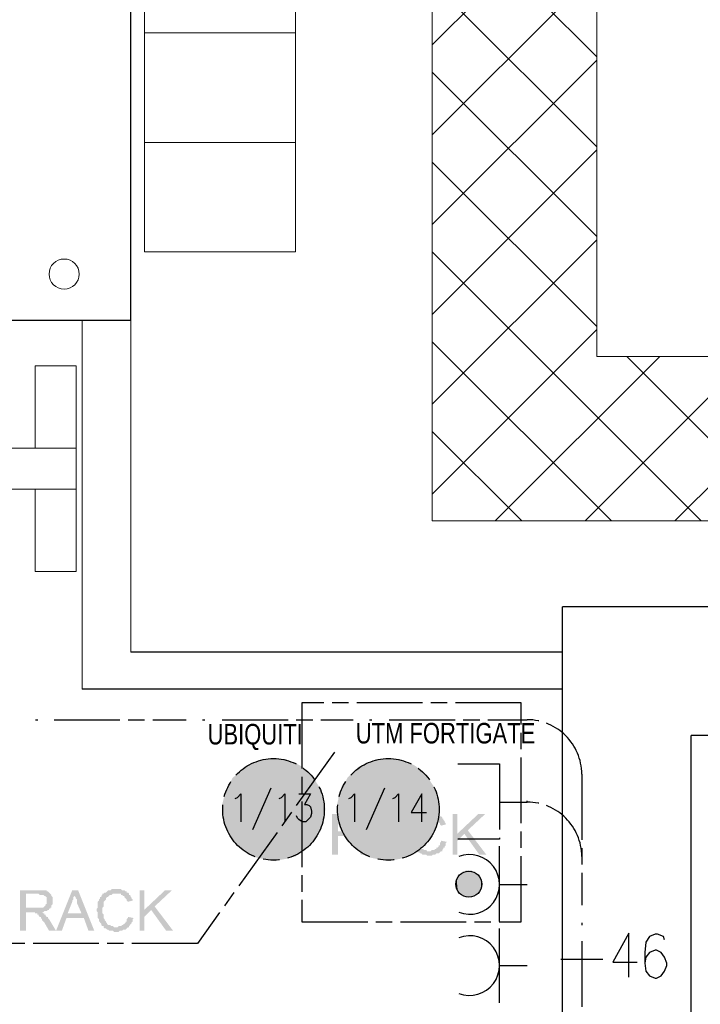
# Model space of a CAD drawing. Header units: millimetres. Extents: x 282377 to 1404227, y -783705 to 1038705.
# Tile 125 of 243: x 380469 to 380717, y 8687 to 9046. Entities that reach past the tile are written whole.
import ezdxf

# ---------------------------------------------------------------- set-up
doc = ezdxf.new("R2010")
doc.units = ezdxf.units.MM
doc.linetypes.add('ACAD_ISO02W100', pattern=[15, 12, -3])
doc.linetypes.add('ACAD_ISO08W100', pattern=[36, 24, -3, 6, -3])
doc.layers.add('!!ELEKTRYKA', color=7, linetype='Continuous')
doc.layers.add('13. Podpisy', color=7, linetype='Continuous', lineweight=18, true_color=0xffffff)
for name, color, linetype, lineweight in [('BA_KS_ist.', 34, 'Continuous', 13), ('PG_WYPOSAŻENIE', 9, 'Continuous', 18), ('Przekrojowa', 60, 'Continuous', 18)]:
    doc.layers.add(name, color=color, linetype=linetype, lineweight=lineweight)
doc.layers.add('zzz_linia_podział', color=3, linetype='ACAD_ISO02W100', lineweight=40, plot=False)
doc.styles.add('BIKTC', font='bikromsw.shx', dxfattribs={"width": 0.8})

# ---------------------------------------------------------------- blocks, each defined once
blk = doc.blocks.new('A$C6810ecfa')
at = {"layer": 'BA_KS_ist.', "color": 18, "linetype": 'Continuous', "lineweight": 20, "ltscale": 25, "true_color": 0x000000}
blk.add_circle((-1789.39, 1710.43), 5.5, dxfattribs=at)

msp = doc.modelspace()

# ---------------------------------------------------------------- hatches: boundary and pattern name
at = {"layer": '!!ELEKTRYKA', "linetype": 'ACAD_ISO08W100', "true_color": 0x950000}
for points in [[(380589.69, 8756), (380582.92, 8756), (380582.92, 8741.18), (380585.03, 8741.18), (380585.03, 8747.96), (380587.15, 8747.96), (380590.54, 8747.96), (380590.96, 8747.96), (380591.38, 8747.96), (380591.81, 8748.38), (380592.23, 8748.38), (380592.65, 8748.38), (380593.08, 8748.81), (380593.5, 8748.81), (380593.5, 8749.23), (380593.92, 8749.23), (380593.92, 8749.65), (380585.03, 8749.65), (380585.03, 8754.73), (380589.69, 8754.73), (380593.92, 8754.73), (380593.5, 8755.16), (380593.08, 8755.58), (380593.08, 8755.58), (380592.65, 8755.58), (380592.65, 8756), (380592.23, 8756), (380591.81, 8756), (380591.38, 8756), (380590.96, 8756), (380590.54, 8756), (380590.11, 8756)], [(380593.92, 8754.73), (380589.69, 8754.73), (380590.11, 8754.31), (380591.38, 8754.31), (380591.81, 8753.89), (380592.23, 8753.89), (380592.23, 8753.46), (380592.65, 8753.46), (380592.65, 8753.04), (380592.65, 8752.62), (380592.65, 8752.19), (380592.65, 8751.77), (380592.65, 8751.35), (380592.65, 8750.92), (380592.23, 8750.92), (380592.23, 8750.5), (380591.81, 8750.08), (380591.81, 8750.08), (380591.38, 8749.65), (380591.38, 8749.65), (380590.96, 8749.65), (380590.54, 8749.65), (380590.11, 8749.65), (380589.69, 8749.65), (380589.27, 8749.65), (380585.03, 8749.65), (380593.92, 8749.65), (380594.35, 8749.65), (380594.35, 8750.08), (380594.35, 8750.5), (380594.77, 8750.92), (380594.77, 8751.35), (380594.77, 8751.77), (380594.77, 8752.19), (380594.77, 8752.62), (380594.77, 8752.62), (380594.77, 8753.04), (380594.77, 8753.46), (380594.35, 8753.89), (380594.35, 8754.31), (380594.35, 8754.31)], [(380604.51, 8756), (380602.39, 8756), (380596.46, 8741.18), (380598.58, 8741.18), (380600.27, 8745.84), (380606.62, 8745.84), (380600.7, 8747.54), (380602.39, 8751.77), (380602.39, 8751.77), (380602.39, 8752.19), (380602.81, 8752.62), (380602.81, 8753.04), (380602.81, 8753.46), (380603.24, 8753.89), (380603.24, 8754.31), (380603.24, 8754.73)], [(380604.51, 8756), (380603.24, 8754.73), (380603.24, 8753.89), (380603.66, 8753.46), (380603.66, 8753.46), (380603.66, 8753.04), (380604.08, 8752.62), (380604.08, 8751.77), (380604.08, 8751.35), (380605.78, 8747.54), (380600.7, 8747.54), (380606.62, 8745.84), (380608.32, 8741.18), (380610.43, 8741.18)], [(380618.48, 8756.43), (380618.48, 8756.43), (380616.78, 8756.43), (380616.36, 8756), (380615.94, 8756), (380615.51, 8756), (380615.09, 8755.58), (380615.09, 8755.58), (380615.09, 8755.58), (380614.67, 8755.16), (380614.24, 8755.16), (380613.82, 8754.73), (380613.4, 8754.73), (380613.4, 8754.31), (380612.97, 8753.89), (380612.97, 8753.46), (380612.55, 8753.46), (380612.55, 8753.04), (380612.55, 8753.04), (380612.13, 8752.62), (380612.13, 8752.19), (380611.7, 8751.77), (380611.7, 8751.35), (380611.7, 8750.92), (380611.7, 8750.5), (380611.7, 8750.08), (380611.7, 8749.65), (380611.28, 8749.23), (380611.28, 8748.81), (380611.28, 8748.38), (380611.7, 8747.96), (380611.7, 8747.54), (380611.7, 8747.11), (380611.7, 8746.69), (380611.7, 8746.27), (380611.7, 8745.84), (380612.13, 8745.42), (380612.13, 8745), (380612.13, 8744.57), (380612.13, 8744.57), (380612.55, 8744.57), (380612.55, 8744.15), (380612.97, 8743.72), (380612.97, 8743.3), (380613.4, 8742.88), (380613.82, 8742.88), (380613.82, 8742.45), (380614.24, 8742.03), (380614.67, 8742.03), (380615.09, 8741.61), (380615.09, 8741.61), (380615.51, 8741.61), (380615.94, 8741.18), (380616.36, 8741.18), (380616.78, 8741.18), (380617.21, 8741.18), (380617.63, 8740.76), (380618.05, 8740.76), (380618.48, 8740.76), (380618.48, 8740.76), (380619.32, 8740.76), (380619.75, 8741.18), (380620.17, 8741.18), (380620.17, 8741.18), (380620.59, 8741.18), (380621.02, 8741.61), (380621.44, 8741.61), (380621.86, 8741.61), (380622.29, 8742.03), (380622.29, 8742.03), (380622.71, 8742.45), (380618.48, 8742.45), (380618.05, 8742.45), (380617.63, 8742.45), (380617.21, 8742.88), (380616.78, 8742.88), (380616.36, 8742.88), (380616.36, 8743.3), (380615.94, 8743.3), (380615.51, 8743.3), (380615.09, 8743.72), (380615.09, 8744.15), (380614.67, 8744.15), (380614.67, 8744.57), (380614.24, 8745), (380614.24, 8745.42), (380614.24, 8745.42), (380613.82, 8745.84), (380613.82, 8746.27), (380613.82, 8746.69), (380613.82, 8747.11), (380613.4, 8747.54), (380613.4, 8747.96), (380613.4, 8748.38), (380613.4, 8748.81), (380613.4, 8748.81), (380613.4, 8749.23), (380613.4, 8749.65), (380613.82, 8750.08), (380613.82, 8750.5), (380613.82, 8750.92), (380613.82, 8751.35), (380613.82, 8751.77), (380614.24, 8752.19), (380614.24, 8752.19), (380614.67, 8752.62), (380614.67, 8753.04), (380615.09, 8753.46), (380615.51, 8753.46), (380615.51, 8753.89), (380615.94, 8753.89), (380615.94, 8754.31), (380616.36, 8754.31), (380616.78, 8754.31), (380617.21, 8754.73), (380617.63, 8754.73), (380618.05, 8754.73), (380618.48, 8754.73), (380623.13, 8754.73), (380622.71, 8755.16), (380622.29, 8755.16), (380622.29, 8755.58), (380621.86, 8755.58), (380621.44, 8756), (380621.02, 8756), (380620.59, 8756), (380620.17, 8756.43), (380619.75, 8756.43), (380619.32, 8756.43), (380618.9, 8756.43)], [(380623.13, 8754.73), (380618.48, 8754.73), (380620.17, 8754.73), (380620.17, 8754.31), (380620.59, 8754.31), (380621.02, 8753.89), (380621.44, 8753.89), (380621.44, 8753.46), (380621.86, 8753.04), (380621.86, 8753.04), (380622.29, 8752.62), (380622.29, 8752.19), (380622.71, 8751.77), (380624.4, 8752.19), (380624.4, 8752.19), (380624.4, 8752.62), (380623.98, 8753.04), (380623.98, 8753.46), (380623.56, 8753.89), (380623.56, 8754.31), (380623.13, 8754.31)], [(380628.64, 8756), (380626.94, 8756), (380626.94, 8741.18), (380628.64, 8741.18), (380628.64, 8746.27), (380628.64, 8748.81)], [(380638.8, 8756), (380636.26, 8756), (380628.64, 8748.81), (380628.64, 8746.27), (380631.18, 8748.81), (380632.45, 8750.08)], [(380590.54, 8747.96), (380587.15, 8747.96), (380588.42, 8747.96), (380588.42, 8747.54), (380588.84, 8747.54), (380589.27, 8747.54), (380589.27, 8747.11), (380589.69, 8747.11), (380589.69, 8746.69), (380590.11, 8746.27), (380590.11, 8746.27), (380590.54, 8746.27), (380590.54, 8745.84), (380590.96, 8745.42), (380590.96, 8745), (380591.38, 8744.57), (380591.81, 8744.15), (380593.5, 8741.18), (380596.04, 8741.18), (380593.5, 8745.42), (380593.5, 8745.42), (380593.08, 8745.84), (380593.08, 8746.27), (380592.65, 8746.27), (380592.23, 8746.69), (380592.23, 8747.11), (380591.81, 8747.11), (380591.81, 8747.54), (380591.38, 8747.54), (380590.96, 8747.96)], [(380622.71, 8746.27), (380622.71, 8746.27), (380622.71, 8745.84), (380622.29, 8745.42), (380622.29, 8745), (380622.29, 8744.57), (380621.86, 8744.57), (380621.86, 8744.15), (380621.44, 8743.72), (380621.02, 8743.72), (380621.02, 8743.3), (380620.59, 8743.3), (380620.17, 8742.88), (380620.17, 8742.88), (380619.75, 8742.88), (380619.32, 8742.88), (380618.9, 8742.45), (380618.48, 8742.45), (380622.71, 8742.45), (380623.13, 8742.45), (380623.13, 8742.88), (380623.56, 8743.3), (380623.56, 8743.72), (380623.98, 8743.72), (380623.98, 8744.15), (380624.4, 8744.57), (380624.4, 8745), (380624.4, 8745.42), (380624.83, 8745.84)], [(380475.81, 8728.21), (380469.04, 8728.21), (380469.04, 8713.39), (380471.15, 8713.39), (380471.15, 8720.17), (380473.27, 8720.17), (380476.66, 8720.17), (380477.08, 8720.17), (380477.5, 8720.17), (380477.93, 8720.59), (380478.35, 8720.59), (380478.77, 8720.59), (380479.2, 8721.01), (380479.62, 8721.01), (380479.62, 8721.44), (380480.04, 8721.44), (380480.04, 8721.86), (380471.15, 8721.86), (380471.15, 8726.94), (380475.81, 8726.94), (380480.04, 8726.94), (380479.62, 8727.36), (380479.2, 8727.79), (380479.2, 8727.79), (380478.77, 8727.79), (380478.77, 8728.21), (380478.35, 8728.21), (380477.93, 8728.21), (380477.5, 8728.21), (380477.08, 8728.21), (380476.66, 8728.21), (380476.23, 8728.21)], [(380490.2, 8728.21), (380488.09, 8728.21), (380482.16, 8713.39), (380484.28, 8713.39), (380485.97, 8718.05), (380492.32, 8718.05), (380486.39, 8719.74), (380488.09, 8723.98), (380488.09, 8723.98), (380488.09, 8724.4), (380488.51, 8724.82), (380488.51, 8725.25), (380488.51, 8725.67), (380488.93, 8726.09), (380488.93, 8726.52), (380488.93, 8726.94)], [(380490.2, 8728.21), (380488.93, 8726.94), (380488.93, 8726.09), (380489.36, 8725.67), (380489.36, 8725.67), (380489.36, 8725.25), (380489.78, 8724.82), (380489.78, 8723.98), (380489.78, 8723.55), (380491.47, 8719.74), (380486.39, 8719.74), (380492.32, 8718.05), (380494.01, 8713.39), (380496.13, 8713.39)], [(380504.18, 8728.63), (380504.18, 8728.63), (380502.48, 8728.63), (380502.06, 8728.21), (380501.63, 8728.21), (380501.21, 8728.21), (380500.79, 8727.79), (380500.79, 8727.79), (380500.79, 8727.79), (380500.36, 8727.36), (380499.94, 8727.36), (380499.52, 8726.94), (380499.09, 8726.94), (380499.09, 8726.52), (380498.67, 8726.09), (380498.67, 8725.67), (380498.25, 8725.67), (380498.25, 8725.25), (380498.25, 8725.25), (380497.82, 8724.82), (380497.82, 8724.4), (380497.4, 8723.98), (380497.4, 8723.55), (380497.4, 8723.13), (380497.4, 8722.71), (380497.4, 8722.28), (380497.4, 8721.86), (380496.98, 8721.44), (380496.98, 8721.01), (380496.98, 8720.59), (380497.4, 8720.17), (380497.4, 8719.74), (380497.4, 8719.32), (380497.4, 8718.9), (380497.4, 8718.47), (380497.4, 8718.05), (380497.82, 8717.63), (380497.82, 8717.2), (380497.82, 8716.78), (380497.82, 8716.78), (380498.25, 8716.78), (380498.25, 8716.36), (380498.67, 8715.93), (380498.67, 8715.51), (380499.09, 8715.09), (380499.52, 8715.09), (380499.52, 8714.66), (380499.94, 8714.24), (380500.36, 8714.24), (380500.79, 8713.82), (380500.79, 8713.82), (380501.21, 8713.82), (380501.63, 8713.39), (380502.06, 8713.39), (380502.48, 8713.39), (380502.9, 8713.39), (380503.33, 8712.97), (380503.75, 8712.97), (380504.18, 8712.97), (380504.18, 8712.97), (380505.02, 8712.97), (380505.45, 8713.39), (380505.87, 8713.39), (380505.87, 8713.39), (380506.29, 8713.39), (380506.72, 8713.82), (380507.14, 8713.82), (380507.56, 8713.82), (380507.99, 8714.24), (380507.99, 8714.24), (380508.41, 8714.66), (380504.18, 8714.66), (380503.75, 8714.66), (380503.33, 8714.66), (380502.9, 8715.09), (380502.48, 8715.09), (380502.06, 8715.09), (380502.06, 8715.51), (380501.63, 8715.51), (380501.21, 8715.51), (380500.79, 8715.93), (380500.79, 8716.36), (380500.36, 8716.36), (380500.36, 8716.78), (380499.94, 8717.2), (380499.94, 8717.63), (380499.94, 8717.63), (380499.52, 8718.05), (380499.52, 8718.47), (380499.52, 8718.9), (380499.52, 8719.32), (380499.09, 8719.74), (380499.09, 8720.17), (380499.09, 8720.59), (380499.09, 8721.01), (380499.09, 8721.01), (380499.09, 8721.44), (380499.09, 8721.86), (380499.52, 8722.28), (380499.52, 8722.71), (380499.52, 8723.13), (380499.52, 8723.55), (380499.52, 8723.98), (380499.94, 8724.4), (380499.94, 8724.4), (380500.36, 8724.82), (380500.36, 8725.25), (380500.79, 8725.67), (380501.21, 8725.67), (380501.21, 8726.09), (380501.63, 8726.09), (380501.63, 8726.52), (380502.06, 8726.52), (380502.48, 8726.52), (380502.9, 8726.94), (380503.33, 8726.94), (380503.75, 8726.94), (380504.18, 8726.94), (380508.83, 8726.94), (380508.41, 8727.36), (380507.99, 8727.36), (380507.99, 8727.79), (380507.56, 8727.79), (380507.14, 8728.21), (380506.72, 8728.21), (380506.29, 8728.21), (380505.87, 8728.63), (380505.45, 8728.63), (380505.02, 8728.63), (380504.6, 8728.63)], [(380514.34, 8728.21), (380512.64, 8728.21), (380512.64, 8713.39), (380514.34, 8713.39), (380514.34, 8718.47), (380514.34, 8721.01)], [(380524.5, 8728.21), (380521.96, 8728.21), (380514.34, 8721.01), (380514.34, 8718.47), (380516.88, 8721.01), (380518.15, 8722.28)], [(380480.04, 8726.94), (380475.81, 8726.94), (380476.23, 8726.52), (380477.5, 8726.52), (380477.93, 8726.09), (380478.35, 8726.09), (380478.35, 8725.67), (380478.77, 8725.67), (380478.77, 8725.25), (380478.77, 8724.82), (380478.77, 8724.4), (380478.77, 8723.98), (380478.77, 8723.55), (380478.77, 8723.13), (380478.35, 8723.13), (380478.35, 8722.71), (380477.93, 8722.28), (380477.93, 8722.28), (380477.5, 8721.86), (380477.5, 8721.86), (380477.08, 8721.86), (380476.66, 8721.86), (380476.23, 8721.86), (380475.81, 8721.86), (380475.39, 8721.86), (380471.15, 8721.86), (380480.04, 8721.86), (380480.47, 8721.86), (380480.47, 8722.28), (380480.47, 8722.71), (380480.89, 8723.13), (380480.89, 8723.55), (380480.89, 8723.98), (380480.89, 8724.4), (380480.89, 8724.82), (380480.89, 8724.82), (380480.89, 8725.25), (380480.89, 8725.67), (380480.47, 8726.09), (380480.47, 8726.52), (380480.47, 8726.52)], [(380508.83, 8726.94), (380504.18, 8726.94), (380505.87, 8726.94), (380505.87, 8726.52), (380506.29, 8726.52), (380506.72, 8726.09), (380507.14, 8726.09), (380507.14, 8725.67), (380507.56, 8725.25), (380507.56, 8725.25), (380507.99, 8724.82), (380507.99, 8724.4), (380508.41, 8723.98), (380510.1, 8724.4), (380510.1, 8724.4), (380510.1, 8724.82), (380509.68, 8725.25), (380509.68, 8725.67), (380509.26, 8726.09), (380509.26, 8726.52), (380508.83, 8726.52)], [(380476.66, 8720.17), (380473.27, 8720.17), (380474.54, 8720.17), (380474.54, 8719.74), (380474.96, 8719.74), (380475.39, 8719.74), (380475.39, 8719.32), (380475.81, 8719.32), (380475.81, 8718.9), (380476.23, 8718.47), (380476.23, 8718.47), (380476.66, 8718.47), (380476.66, 8718.05), (380477.08, 8717.63), (380477.08, 8717.2), (380477.5, 8716.78), (380477.93, 8716.36), (380479.62, 8713.39), (380482.16, 8713.39), (380479.62, 8717.63), (380479.62, 8717.63), (380479.2, 8718.05), (380479.2, 8718.47), (380478.77, 8718.47), (380478.35, 8718.9), (380478.35, 8719.32), (380477.93, 8719.32), (380477.93, 8719.74), (380477.5, 8719.74), (380477.08, 8720.17)], [(380508.41, 8718.47), (380508.41, 8718.47), (380508.41, 8718.05), (380507.99, 8717.63), (380507.99, 8717.2), (380507.99, 8716.78), (380507.56, 8716.78), (380507.56, 8716.36), (380507.14, 8715.93), (380506.72, 8715.93), (380506.72, 8715.51), (380506.29, 8715.51), (380505.87, 8715.09), (380505.87, 8715.09), (380505.45, 8715.09), (380505.02, 8715.09), (380504.6, 8714.66), (380504.18, 8714.66), (380508.41, 8714.66), (380508.83, 8714.66), (380508.83, 8715.09), (380509.26, 8715.51), (380509.26, 8715.93), (380509.68, 8715.93), (380509.68, 8716.36), (380510.1, 8716.78), (380510.1, 8717.2), (380510.1, 8717.63), (380510.53, 8718.05)]]:
    msp.add_hatch(color=14, dxfattribs=at).paths.add_polyline_path(points)
at = {"layer": 'PG_WYPOSAŻENIE'}
h = msp.add_hatch(dxfattribs=at)
h.set_pattern_fill('ANSI37', color=252, scale=7.3)
h.set_pattern_definition([(45, (329153.164, 41907.945), (-16.388967, 16.388967), []), (135, (329153.164, 41907.945), (-16.388967, -16.388967), [])])
h.paths.add_polyline_path([(380899.51, 9446.12), (380959.51, 9446.12), (380959.51, 8922.99), (381179.51, 8922.99), (381179.51, 9446.12), (381239.51, 9446.12), (381239.51, 9326.62), (381239.51, 9266.62), (381239.51, 8862.99), (380619.51, 8862.99), (380619.51, 8922.99), (380619.51, 9446.12), (380679.51, 9446.12), (380679.51, 8922.99), (380899.51, 8922.99)])
h.paths.add_polyline_path([(381239.51, 8922.99), (381357.01, 8922.99), (381357.01, 8862.99), (381239.51, 8862.99)])

# ---------------------------------------------------------------- linework, layer by layer
at = {"layer": '!!ELEKTRYKA', "color": 14, "linetype": 'ACAD_ISO08W100', "lineweight": -3, "true_color": 0x950000}
msp.add_lwpolyline([(380571.91, 8716.63), (380651.92, 8716.63), (380651.92, 8796.64), (380571.91, 8796.64)], close=True, dxfattribs=at)
at = {"layer": '!!ELEKTRYKA', "color": 1, "linetype": 'ACAD_ISO08W100', "lineweight": -3}
for points in [[(380474.68, 8790.44), (380475.53, 8790.44)], [(380481.45, 8790.44), (380529.71, 8790.44)], [(380535.64, 8790.44), (380536.49, 8790.44)], [(380542.84, 8790.44), (380590.67, 8790.44)], [(380596.6, 8790.44), (380597.45, 8790.44)], [(380628.78, 8774.36), (380644.02, 8774.36), (380644.02, 8746.84), (380628.78, 8746.84)], [(380644.02, 8760.39), (380654.18, 8760.39), (380654.18, 8760.81)], [(380674.07, 8716.36), (380674.07, 8715.51)], [(380691.29, 8696.43), (380691.29, 8712.52), (380685.36, 8701.94), (380694.25, 8701.94)], [(380674.07, 8709.59), (380674.07, 8661.75)], [(380666.45, 8703.09), (380681.69, 8703.09)]]:
    msp.add_lwpolyline(points, dxfattribs=at)
for points in [[(380603.8, 8790.44), (380654.18, 8790.44, -0.409987), (380674.07, 8770.55), (380674.07, 8722.71)], [(380654.18, 8760.39, -0.409987), (380674.07, 8740.49), (380674.07, 8740.91)]]:
    msp.add_lwpolyline(points, format="xyb", dxfattribs=at)
at = {"layer": '!!ELEKTRYKA', "color": 14, "linetype": 'ACAD_ISO08W100', "lineweight": -3, "true_color": 0x950000}
msp.add_lwpolyline([(380583.76, 8778.59), (380533.81, 8708.74), (380389.03, 8708.74)], dxfattribs=at)
at = {"layer": '!!ELEKTRYKA', "color": 7, "linetype": 'ACAD_ISO08W100', "lineweight": -3}
for points in [[(380560.62, 8765.47), (380553.84, 8750.23)], [(380602.11, 8765.47), (380595.33, 8750.23)], [(380547.49, 8761.66), (380548.34, 8762.08), (380549.61, 8763.35), (380549.61, 8753.19)], [(380563.58, 8761.66), (380564.43, 8762.08), (380565.7, 8763.35), (380565.7, 8753.19)], [(380570.78, 8763.35), (380575.01, 8763.35), (380572.89, 8759.54), (380573.74, 8759.54), (380574.59, 8759.12), (380575.01, 8758.69), (380575.43, 8757), (380575.43, 8756.15), (380575.01, 8754.88), (380574.16, 8754.04), (380573.32, 8753.19), (380572.05, 8753.19), (380570.78, 8754.04), (380570.35, 8754.46), (380569.93, 8755.31)], [(380588.98, 8761.66), (380589.83, 8762.08), (380591.1, 8763.35), (380591.1, 8753.19)], [(380605.07, 8761.66), (380605.92, 8762.08), (380607.19, 8763.35), (380607.19, 8753.19)], [(380615.65, 8753.19), (380615.65, 8763.35), (380611.84, 8756.58), (380617.35, 8756.58)]]:
    msp.add_lwpolyline(points, dxfattribs=at)
at = {"layer": '!!ELEKTRYKA', "color": 217, "linetype": 'Continuous', "lineweight": -3, "true_color": 0x93278f}
for points in [[(380644.02, 8716.78), (380644.02, 8744.3)], [(380644.02, 8730.33), (380654.18, 8730.33)], [(380644.02, 8687.15), (380644.02, 8714.24)], [(380644.02, 8700.7), (380654.18, 8700.7)]]:
    msp.add_lwpolyline(points, dxfattribs=at)
at = {"layer": '!!ELEKTRYKA', "color": 1, "linetype": 'ACAD_ISO08W100', "lineweight": -3}
for centre in [(380561.54, 8757.69), (380603.45, 8757.69)]:
    msp.add_circle(centre, 18.55, dxfattribs=at)
at = {"layer": '!!ELEKTRYKA', "color": 217, "linetype": 'Continuous', "lineweight": -3, "true_color": 0x93278f}
msp.add_circle((380632.83, 8730.41), 4.74, dxfattribs=at)
for centre in [(380633.12, 8730.33), (380633.12, 8700.7)]:
    msp.add_arc(centre, 10.89, 248.9225, 111.0775, dxfattribs=at)
at = {"layer": '!!ELEKTRYKA', "color": 1, "linetype": 'ACAD_ISO08W100', "lineweight": -3}
for points in [[(380553.84, 8774.78), (380570.78, 8773.93), (380552.15, 8773.93)], [(380555.54, 8775.2), (380569.51, 8774.78), (380553.84, 8774.78)], [(380553.84, 8774.78), (380569.51, 8774.78), (380570.78, 8773.93)], [(380557.65, 8776.05), (380567.39, 8775.2), (380555.54, 8775.2)], [(380555.54, 8775.2), (380567.39, 8775.2), (380569.51, 8774.78)], [(380557.65, 8776.05), (380566.12, 8776.05), (380567.39, 8775.2)], [(380562.31, 8776.47), (380563.58, 8776.05), (380558.92, 8776.05)], [(380595.75, 8774.78), (380612.69, 8773.93), (380594.06, 8773.93)], [(380597.03, 8775.2), (380611, 8774.78), (380595.75, 8774.78)], [(380595.75, 8774.78), (380611, 8774.78), (380612.69, 8773.93)], [(380599.14, 8776.05), (380609.3, 8775.2), (380597.03, 8775.2)], [(380597.03, 8775.2), (380609.3, 8775.2), (380611, 8774.78)], [(380599.14, 8776.05), (380607.61, 8776.05), (380609.3, 8775.2)], [(380604.22, 8776.47), (380605.49, 8776.05), (380600.41, 8776.05)], [(380549.19, 8771.82), (380575.01, 8770.55), (380548.34, 8770.55)], [(380550.88, 8773.09), (380573.74, 8771.82), (380549.19, 8771.82)], [(380549.19, 8771.82), (380573.74, 8771.82), (380575.01, 8770.55)], [(380552.15, 8773.93), (380572.47, 8773.09), (380550.88, 8773.09)], [(380550.88, 8773.09), (380572.47, 8773.09), (380573.74, 8771.82)], [(380552.15, 8773.93), (380570.78, 8773.93), (380572.47, 8773.09)], [(380591.1, 8771.82), (380616.92, 8770.55), (380589.83, 8770.55)], [(380592.37, 8773.09), (380615.23, 8771.82), (380591.1, 8771.82)], [(380591.1, 8771.82), (380615.23, 8771.82), (380616.92, 8770.55)], [(380594.06, 8773.93), (380613.96, 8773.09), (380592.37, 8773.09)], [(380592.37, 8773.09), (380613.96, 8773.09), (380615.23, 8771.82)], [(380594.06, 8773.93), (380612.69, 8773.93), (380613.96, 8773.09)], [(380545.8, 8767.58), (380577.97, 8766.31), (380544.95, 8766.31)], [(380546.65, 8769.28), (380577.13, 8767.58), (380545.8, 8767.58)], [(380545.8, 8767.58), (380577.13, 8767.58), (380577.97, 8766.31)], [(380548.34, 8770.55), (380576.28, 8769.28), (380546.65, 8769.28)], [(380546.65, 8769.28), (380576.28, 8769.28), (380577.13, 8767.58)], [(380548.34, 8770.55), (380575.01, 8770.55), (380576.28, 8769.28)], [(380587.71, 8767.58), (380619.89, 8766.31), (380586.44, 8766.31)], [(380588.56, 8769.28), (380619.04, 8767.58), (380587.71, 8767.58)], [(380587.71, 8767.58), (380619.04, 8767.58), (380619.89, 8766.31)], [(380589.83, 8770.55), (380617.77, 8769.28), (380588.56, 8769.28)], [(380588.56, 8769.28), (380617.77, 8769.28), (380619.04, 8767.58)], [(380589.83, 8770.55), (380616.92, 8770.55), (380617.77, 8769.28)], [(380544.11, 8764.62), (380579.67, 8762.93), (380543.68, 8762.93)], [(380544.95, 8766.31), (380578.82, 8764.62), (380544.11, 8764.62)], [(380544.11, 8764.62), (380578.82, 8764.62), (380579.67, 8762.93)], [(380544.95, 8766.31), (380577.97, 8766.31), (380578.82, 8764.62)], [(380586.02, 8764.62), (380621.16, 8762.93), (380585.17, 8762.93)], [(380586.44, 8766.31), (380620.73, 8764.62), (380586.02, 8764.62)], [(380586.02, 8764.62), (380620.73, 8764.62), (380621.16, 8762.93)], [(380586.44, 8766.31), (380619.89, 8766.31), (380620.73, 8764.62)], [(380543.26, 8761.23), (380580.09, 8759.54), (380542.84, 8759.54)], [(380543.68, 8762.93), (380580.09, 8761.23), (380543.26, 8761.23)], [(380543.26, 8761.23), (380580.09, 8761.23), (380580.09, 8759.54)], [(380543.68, 8762.93), (380579.67, 8762.93), (380580.09, 8761.23)], [(380585.17, 8761.23), (380622, 8759.54), (380584.75, 8759.54)], [(380585.17, 8762.93), (380621.58, 8761.23), (380585.17, 8761.23)], [(380585.17, 8762.93), (380621.16, 8762.93), (380621.58, 8761.23)], [(380585.17, 8761.23), (380621.58, 8761.23), (380622, 8759.54)], [(380542.84, 8759.54), (380580.51, 8757.85), (380542.84, 8757.85)], [(380542.84, 8759.54), (380580.09, 8759.54), (380580.51, 8757.85)], [(380542.84, 8757.85), (380580.09, 8755.73), (380542.84, 8755.73)], [(380542.84, 8757.85), (380580.51, 8757.85), (380580.09, 8755.73)], [(380584.75, 8759.54), (380622, 8757.85), (380584.75, 8757.85)], [(380584.75, 8759.54), (380622, 8759.54), (380622, 8757.85)], [(380584.75, 8757.85), (380622, 8755.73), (380584.75, 8755.73)], [(380584.75, 8757.85), (380622, 8757.85), (380622, 8755.73)], [(380542.84, 8755.73), (380580.09, 8754.04), (380543.26, 8754.04)], [(380542.84, 8755.73), (380580.09, 8755.73), (380580.09, 8754.04)], [(380543.26, 8754.04), (380579.67, 8752.34), (380543.68, 8752.34)], [(380543.26, 8754.04), (380580.09, 8754.04), (380579.67, 8752.34)], [(380584.75, 8755.73), (380621.58, 8754.04), (380585.17, 8754.04)], [(380584.75, 8755.73), (380622, 8755.73), (380621.58, 8754.04)], [(380585.17, 8754.04), (380621.16, 8752.34), (380585.17, 8752.34)], [(380585.17, 8754.04), (380621.58, 8754.04), (380621.16, 8752.34)], [(380543.68, 8752.34), (380578.82, 8750.65), (380544.11, 8750.65)], [(380543.68, 8752.34), (380579.67, 8752.34), (380578.82, 8750.65)], [(380544.11, 8750.65), (380577.97, 8748.96), (380544.95, 8748.96)], [(380544.11, 8750.65), (380578.82, 8750.65), (380577.97, 8748.96)], [(380585.17, 8752.34), (380620.73, 8750.65), (380586.02, 8750.65)], [(380585.17, 8752.34), (380621.16, 8752.34), (380620.73, 8750.65)], [(380586.02, 8750.65), (380619.89, 8748.96), (380586.44, 8748.96)], [(380586.02, 8750.65), (380620.73, 8750.65), (380619.89, 8748.96)], [(380544.95, 8748.96), (380577.13, 8747.69), (380545.8, 8747.69)], [(380544.95, 8748.96), (380577.97, 8748.96), (380577.13, 8747.69)], [(380545.8, 8747.69), (380576.28, 8745.99), (380546.65, 8745.99)], [(380545.8, 8747.69), (380577.13, 8747.69), (380576.28, 8745.99)], [(380546.65, 8745.99), (380575.01, 8744.72), (380548.34, 8744.72)], [(380546.65, 8745.99), (380576.28, 8745.99), (380575.01, 8744.72)], [(380586.44, 8748.96), (380619.04, 8747.69), (380587.71, 8747.69)], [(380586.44, 8748.96), (380619.89, 8748.96), (380619.04, 8747.69)], [(380587.71, 8747.69), (380617.77, 8745.99), (380588.56, 8745.99)], [(380587.71, 8747.69), (380619.04, 8747.69), (380617.77, 8745.99)], [(380588.56, 8745.99), (380616.92, 8744.72), (380589.83, 8744.72)], [(380588.56, 8745.99), (380617.77, 8745.99), (380616.92, 8744.72)], [(380548.34, 8744.72), (380573.74, 8743.45), (380549.19, 8743.45)], [(380548.34, 8744.72), (380575.01, 8744.72), (380573.74, 8743.45)], [(380549.19, 8743.45), (380572.47, 8742.61), (380550.88, 8742.61)], [(380549.19, 8743.45), (380573.74, 8743.45), (380572.47, 8742.61)], [(380550.88, 8742.61), (380570.78, 8741.34), (380552.15, 8741.34)], [(380550.88, 8742.61), (380572.47, 8742.61), (380570.78, 8741.34)], [(380589.83, 8744.72), (380615.23, 8743.45), (380591.1, 8743.45)], [(380589.83, 8744.72), (380616.92, 8744.72), (380615.23, 8743.45)], [(380591.1, 8743.45), (380613.96, 8742.61), (380592.37, 8742.61)], [(380591.1, 8743.45), (380615.23, 8743.45), (380613.96, 8742.61)], [(380592.37, 8742.61), (380612.69, 8741.34), (380594.06, 8741.34)], [(380592.37, 8742.61), (380613.96, 8742.61), (380612.69, 8741.34)], [(380552.15, 8741.34), (380569.51, 8740.49), (380553.84, 8740.49)], [(380552.15, 8741.34), (380570.78, 8741.34), (380569.51, 8740.49)], [(380553.84, 8740.49), (380567.39, 8740.07), (380555.54, 8740.07)], [(380553.84, 8740.49), (380569.51, 8740.49), (380567.39, 8740.07)], [(380555.54, 8740.07), (380566.12, 8739.64), (380557.65, 8739.64)], [(380555.54, 8740.07), (380567.39, 8740.07), (380566.12, 8739.64)], [(380557.65, 8739.64), (380563.58, 8739.22), (380558.92, 8739.22)], [(380557.65, 8739.64), (380566.12, 8739.64), (380563.58, 8739.22)], [(380558.92, 8739.22), (380563.58, 8739.22), (380562.31, 8738.8)], [(380594.06, 8741.34), (380611, 8740.49), (380595.75, 8740.49)], [(380594.06, 8741.34), (380612.69, 8741.34), (380611, 8740.49)], [(380595.75, 8740.49), (380609.3, 8740.07), (380597.03, 8740.07)], [(380595.75, 8740.49), (380611, 8740.49), (380609.3, 8740.07)], [(380597.03, 8740.07), (380607.61, 8739.64), (380599.14, 8739.64)], [(380597.03, 8740.07), (380609.3, 8740.07), (380607.61, 8739.64)], [(380599.14, 8739.64), (380605.49, 8739.22), (380600.41, 8739.22)], [(380599.14, 8739.64), (380607.61, 8739.64), (380605.49, 8739.22)], [(380600.41, 8739.22), (380605.49, 8739.22), (380604.22, 8738.8)]]:
    msp.add_solid(points, dxfattribs=at)
at = {"layer": '!!ELEKTRYKA', "color": 14, "linetype": 'ACAD_ISO08W100', "lineweight": -3, "true_color": 0x950000}
for points in [[(380632.45, 8750.08), (380631.18, 8748.81), (380639.22, 8741.18), (380636.68, 8741.18)], [(380518.15, 8722.28), (380516.88, 8721.01), (380524.92, 8713.39), (380522.38, 8713.39)]]:
    msp.add_solid(points, dxfattribs=at)
at = {"layer": '!!ELEKTRYKA', "color": 217, "linetype": 'Continuous', "lineweight": -3, "true_color": 0x93278f}
for points in [[(380630.47, 8726.1), (380630.47, 8734.99), (380630.05, 8734.56)], [(380630.89, 8726.1), (380630.47, 8734.99), (380630.47, 8726.1)], [(380630.89, 8726.1), (380630.89, 8734.99), (380630.47, 8734.99)], [(380631.32, 8725.67), (380630.89, 8734.99), (380630.89, 8726.1)], [(380631.32, 8725.67), (380631.32, 8734.99), (380630.89, 8734.99)], [(380631.74, 8725.67), (380631.74, 8735.41), (380631.32, 8734.99)], [(380631.74, 8725.67), (380631.32, 8734.99), (380631.32, 8725.67)], [(380632.16, 8725.67), (380631.74, 8735.41), (380631.74, 8725.67)], [(380632.16, 8725.67), (380632.16, 8735.41), (380631.74, 8735.41)], [(380633.01, 8725.67), (380632.16, 8735.41), (380632.16, 8725.67)], [(380633.01, 8725.67), (380633.01, 8735.41), (380632.16, 8735.41)], [(380633.43, 8725.67), (380633.01, 8735.41), (380633.01, 8725.67)], [(380633.43, 8725.67), (380633.43, 8735.41), (380633.01, 8735.41)], [(380633.86, 8725.67), (380633.43, 8735.41), (380633.43, 8725.67)], [(380633.86, 8725.67), (380633.86, 8735.41), (380633.43, 8735.41)], [(380634.28, 8725.67), (380633.86, 8735.41), (380633.86, 8725.67)], [(380634.28, 8725.67), (380634.28, 8734.99), (380633.86, 8735.41)], [(380634.7, 8726.1), (380634.28, 8734.99), (380634.28, 8725.67)], [(380634.7, 8726.1), (380634.7, 8734.99), (380634.28, 8734.99)], [(380635.13, 8726.1), (380634.7, 8734.99), (380634.7, 8726.1)], [(380635.13, 8726.1), (380635.13, 8734.99), (380634.7, 8734.99)], [(380635.55, 8726.52), (380635.13, 8734.99), (380635.13, 8726.1)], [(380635.55, 8726.52), (380635.55, 8734.56), (380635.13, 8734.99)], [(380628.35, 8729.06), (380628.35, 8732.02), (380627.93, 8731.6)], [(380628.35, 8729.06), (380627.93, 8731.6), (380627.93, 8729.48)], [(380628.78, 8728.21), (380628.78, 8732.87), (380628.35, 8732.45)], [(380628.78, 8728.21), (380628.35, 8732.45), (380628.35, 8728.64)], [(380629.2, 8727.37), (380629.2, 8733.72), (380628.78, 8733.29)], [(380629.2, 8727.37), (380628.78, 8733.29), (380628.78, 8727.79)], [(380629.62, 8726.94), (380629.62, 8734.14), (380629.2, 8733.72)], [(380629.62, 8726.94), (380629.2, 8733.72), (380629.2, 8727.37)], [(380630.05, 8726.52), (380630.05, 8734.56), (380629.62, 8734.14)], [(380630.05, 8726.52), (380629.62, 8734.14), (380629.62, 8726.52)], [(380630.47, 8726.1), (380630.05, 8734.56), (380630.05, 8726.52)], [(380635.97, 8726.52), (380635.55, 8734.56), (380635.55, 8726.52)], [(380635.97, 8726.52), (380635.97, 8734.14), (380635.55, 8734.56)], [(380636.4, 8727.37), (380635.97, 8734.14), (380635.97, 8726.94)], [(380636.4, 8727.37), (380636.4, 8733.72), (380635.97, 8734.14)], [(380636.82, 8727.79), (380636.4, 8733.72), (380636.4, 8727.37)], [(380636.82, 8727.79), (380636.82, 8733.29), (380636.4, 8733.72)], [(380637.24, 8728.21), (380636.82, 8733.29), (380636.82, 8727.79)], [(380637.24, 8728.21), (380637.24, 8732.87), (380636.82, 8733.29)], [(380637.67, 8729.48), (380637.24, 8732.02), (380637.24, 8729.06)], [(380637.67, 8729.48), (380637.67, 8731.6), (380637.24, 8732.02)]]:
    msp.add_solid(points, dxfattribs=at)
at = {"color": 252}
for p, q in [((380509.51, 8936.12), (380509.51, 9446.12)), ((380509.51, 8936.12), (380443.51, 8936.12)), ((380667.01, 8019.12), (380667.01, 8831.62)), ((381501.01, 8831.62), (380667.01, 8831.62)), ((380667.01, 8815.12), (380509.51, 8815.12)), ((380667.01, 8801.62), (380491.73, 8801.62)), ((381448.01, 8784.62), (380714.01, 8784.62)), ((380714.01, 8743.12), (380714.01, 8784.62)), ((380714.01, 8043.62), (380714.01, 8743.12))]:
    msp.add_line(p, q, dxfattribs=at)
at = {"layer": '13. Podpisy', "color": 252, "ltscale": 10}
for p, q in [((380491.73, 8801.62), (380491.73, 8936.12)), ((380509.51, 8815.12), (380509.51, 8936.12))]:
    msp.add_line(p, q, dxfattribs=at)
at = {"layer": 'PG_WYPOSAŻENIE', "color": 252}
for p, q in [((380619.51, 8862.99), (380619.51, 9446.12)), ((380679.51, 9446.12), (380679.51, 8922.99)), ((380514.51, 9041.12), (380569.51, 9041.12)), ((380514.51, 9001.12), (380569.51, 9001.12)), ((380514.51, 8961.12), (380569.51, 8961.12)), ((380679.51, 8922.99), (380899.51, 8922.99)), ((380489.52, 8919.53), (380474.52, 8919.53)), ((380474.52, 8919.53), (380474.52, 8889.53)), ((380489.52, 8889.53), (380489.52, 8919.53)), ((380289.52, 8889.53), (380489.52, 8889.53)), ((380489.52, 8889.53), (380489.52, 8874.53)), ((380489.52, 8874.53), (380289.52, 8874.53)), ((380474.52, 8844.53), (380474.52, 8874.53)), ((380489.52, 8874.53), (380489.52, 8844.53)), ((380489.52, 8844.53), (380474.52, 8844.53))]:
    msp.add_line(p, q, dxfattribs=at)
msp.add_lwpolyline([(380569.51, 9441.12), (380569.51, 8961.12), (380514.51, 8961.12), (380514.51, 9441.12)], close=True, dxfattribs=at)
msp.add_lwpolyline([(381239.51, 8862.99), (381239.51, 8862.99), (380619.51, 8862.99)], dxfattribs=at)
at = {"layer": 'zzz_linia_podział', "color": 1, "linetype": 'ACAD_ISO08W100', "lineweight": -3}
msp.add_lwpolyline([(380704.27, 8710.11), (380703.84, 8711.36), (380701.73, 8712.22), (380700.88, 8712.22), (380698.76, 8711.36), (380697.49, 8709.26), (380697.07, 8705.45), (380697.07, 8701.63), (380697.49, 8698.68), (380698.76, 8696.97), (380700.88, 8696.12), (380701.3, 8696.12), (380702.99, 8696.97), (380704.27, 8698.68), (380705.11, 8700.78), (380705.11, 8701.63), (380704.27, 8703.74), (380702.99, 8705.45), (380701.3, 8706.3), (380700.88, 8706.3), (380698.76, 8705.45), (380697.49, 8703.74), (380697.07, 8701.63)], dxfattribs=at)

# ---------------------------------------------------------------- block references
at = {"layer": 'Przekrojowa', "color": 252}
msp.add_blockref('A$C6810ecfa', (382274.51, 7242.62), dxfattribs=at)

# ---------------------------------------------------------------- texts
at = {"layer": '!!ELEKTRYKA', "char_height": 7.5, "width": 650.6795, "attachment_point": 1, "rotation": 360, "style": 'BIKTC'}
for s, insert in [('UBIQUITI', (380537.47, 8788.89)), ('UTM FORTIGATE', (380591.56, 8789.26))]:
    msp.add_mtext(s, dxfattribs=dict(at, insert=insert))

doc.saveas('drawing.dxf')
